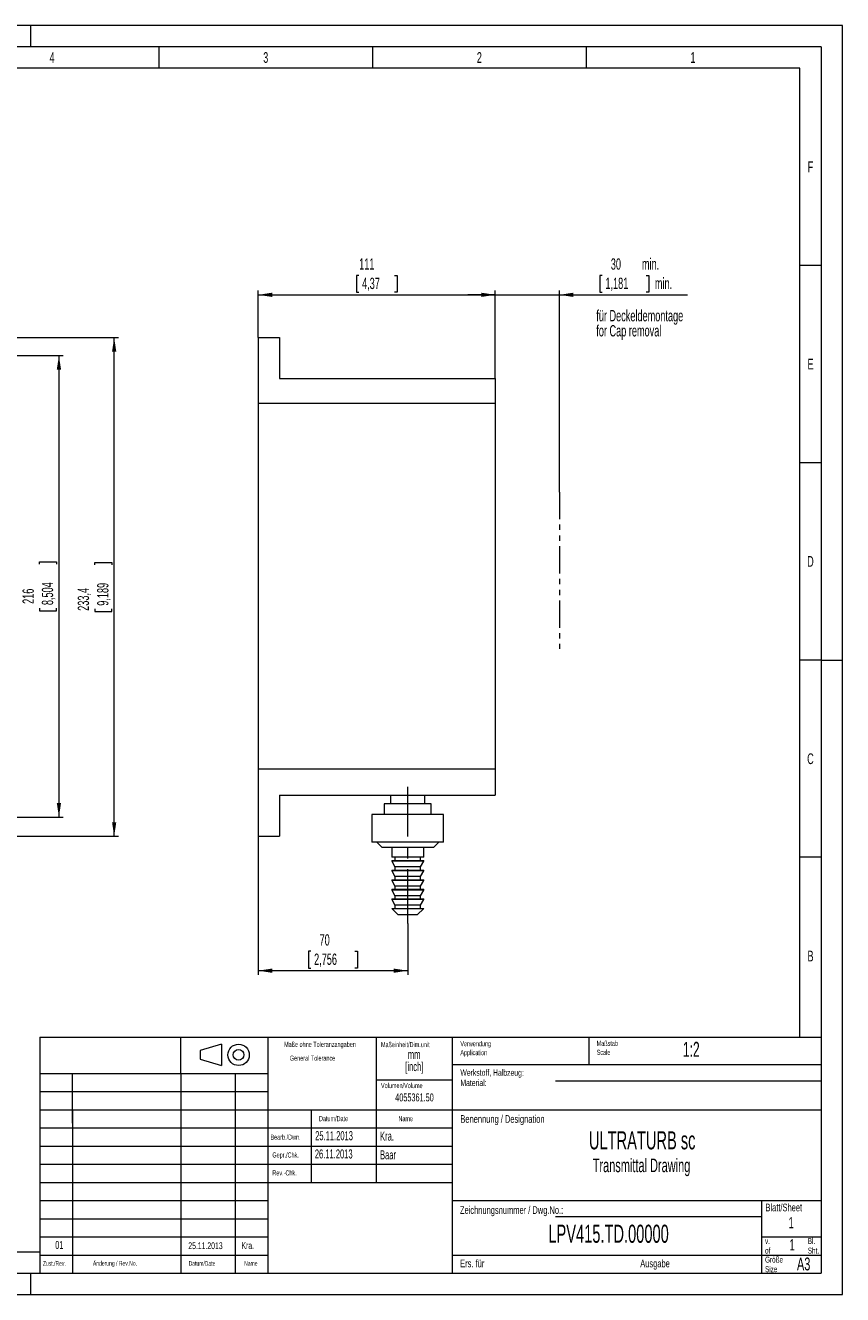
# Model space of a CAD drawing. Header units: millimetres. Extents: x 0 to 420, y 0 to 297.
# Tile 2 of 2: x 229 to 420, y 0 to 297. Entities that reach past the tile are written whole.
import ezdxf

# ---------------------------------------------------------------- set-up
doc = ezdxf.new("R2010")
doc.units = ezdxf.units.MM
doc.linetypes.add('CENTERX2', pattern=[20.32, 12.7, -2.54, 2.54, -2.54])
doc.linetypes.add('PHANTOM', pattern=[12.7, 6.35, -1.27, 1.27, -1.27, 1.27, -1.27])
doc.styles.add('SLDTEXTSTYLE0', font='TXT', dxfattribs={"width": 0.638186})
doc.styles.add('SLDTEXTSTYLE1', font='TXT', dxfattribs={"width": 0.605})
doc.dimstyles.new('SLDDIMSTYLE0', dxfattribs={"dimtxt": 2.568319, "dimasz": 3.3, "dimexe": 0, "dimexo": 0.0625, "dimgap": 0.64208, "dimtad": 1, "dimdec": 1, "dimlfac": 2, "dimrnd": 1e-09, "dimzin": 12, "dimdsep": 46, "dimtxsty": 'SLDTEXTSTYLE1', "dimsah": 1, "dimcen": 0.09, "dimadec": 0, "dimazin": 3, "dimtfac": 1, "dimtdec": 1, "dimtmove": 0, "dimatfit": 0, "dimfxl": 1, "dimfrac": 2, "dimtolj": 1, "dimtzin": 12, "dimarcsym": 0})
doc.dimstyles.new('SLDDIMSTYLE1', dxfattribs={"dimtxt": 2.568319, "dimasz": 3.3, "dimexe": 0, "dimexo": 0.0625, "dimgap": 0.64208, "dimtad": 1, "dimdec": 1, "dimlfac": 2, "dimrnd": 1e-09, "dimzin": 12, "dimdsep": 46, "dimtxsty": 'SLDTEXTSTYLE1', "dimsah": 1, "dimcen": 0.09, "dimadec": 0, "dimazin": 3, "dimtfac": 1, "dimtdec": 1, "dimtofl": 0, "dimtmove": 0, "dimatfit": 3, "dimfxl": 1, "dimfrac": 2, "dimtolj": 1, "dimtzin": 12, "dimarcsym": 0})

# ---------------------------------------------------------------- blocks, each defined once
blk = doc.blocks.new('SW_NOTE_0')
at = {"color": 0, "linetype": 'Continuous', "lineweight": 0, "char_height": 1.2, "attachment_point": 1, "style": 'SLDTEXTSTYLE0'}
for s, insert in [('Maßstab', (0, 1.55)), ('Scale', (0, -0.55))]:
    blk.add_mtext(s, dxfattribs=dict(at, insert=insert))
blk = doc.blocks.new('SW_NOTE_1')
at = {"color": 0, "linetype": 'Continuous', "lineweight": 0, "char_height": 1.4, "attachment_point": 1, "style": 'SLDTEXTSTYLE0'}
for s, insert in [('Größe', (0, 1.8)), ('Size', (0, -0.44))]:
    blk.add_mtext(s, dxfattribs=dict(at, insert=insert))
blk = doc.blocks.new('SW_NOTE_2')
at = {"color": 0, "linetype": 'Continuous', "lineweight": 0, "char_height": 1.5, "attachment_point": 1, "style": 'SLDTEXTSTYLE0'}
for s, insert in [('Werkstoff, Halbzeug:', (0, 1.93)), ('Material:', (0, -0.47))]:
    blk.add_mtext(s, dxfattribs=dict(at, insert=insert))
blk = doc.blocks.new('SW_NOTE_3')
at = {"color": 0, "linetype": 'Continuous', "lineweight": 0, "char_height": 1.2, "attachment_point": 1, "style": 'SLDTEXTSTYLE0'}
for s, insert in [('Verwendung', (0, 1.55)), ('Application', (0, -0.55))]:
    blk.add_mtext(s, dxfattribs=dict(at, insert=insert))
blk = doc.blocks.new('SW_NOTE_4')
at = {"color": 0, "linetype": 'Continuous', "lineweight": 0, "char_height": 1.4, "attachment_point": 1, "style": 'SLDTEXTSTYLE0'}
for s, insert in [('Bl.', (0, 1.8)), ('Sht.', (0, -0.44))]:
    blk.add_mtext(s, dxfattribs=dict(at, insert=insert))
blk = doc.blocks.new('SW_NOTE_5')
at = {"color": 0, "linetype": 'Continuous', "lineweight": 0, "char_height": 1.4, "attachment_point": 1, "style": 'SLDTEXTSTYLE0'}
for s, insert in [('v.', (0, 1.8)), ('of', (0, -0.44))]:
    blk.add_mtext(s, dxfattribs=dict(at, insert=insert))
blk = doc.blocks.new('SW_NOTE_6')
at = {"color": 0, "linetype": 'Continuous', "lineweight": 0, "char_height": 2.117, "attachment_point": 2, "style": 'SLDTEXTSTYLE1'}
for s, insert in [('[inch]', (2.42, -0.09)), ('mm', (2.38, 2.73))]:
    blk.add_mtext(s, dxfattribs=dict(at, insert=insert))
blk = doc.blocks.new('_D')
at = {"color": 7, "linetype": 'Continuous', "lineweight": 0}
for p, q in [((363.75, 238.48), (363.16, 238.48)), ((363.16, 238.48), (363.16, 234.54)), ((374.03, 238.48), (374.62, 238.48)), ((374.62, 238.48), (374.62, 234.54)), ((338.71, 214.35), (338.71, 234.95)), ((353.71, 187.81), (353.71, 234.95)), ((338.71, 233.95), (332.31, 233.95)), ((338.71, 233.95), (353.71, 233.95)), ((353.71, 233.95), (383.69, 233.95)), ((363.16, 234.54), (363.75, 234.54)), ((374.62, 234.54), (374.03, 234.54))]:
    blk.add_line(p, q, dxfattribs=at)
for points in [[(338.71, 233.95), (335.41, 234.45), (335.41, 233.45)], [(353.71, 233.95), (357.01, 233.45), (357.01, 234.45)]]:
    blk.add_solid(points, dxfattribs=at)
at = {"color": 7, "linetype": 'Continuous', "lineweight": 0, "char_height": 2.646, "attachment_point": 1, "style": 'SLDTEXTSTYLE1'}
for s, insert in [('30', (365.75, 242.48, 0.05)), ('min.', (373.02, 242.48, 0.05)), ('1,181', (364.48, 237.95, 0.05)), ('min.', (376.06, 237.95, 0.05))]:
    blk.add_mtext(s, dxfattribs=dict(at, insert=insert))
blk = doc.blocks.new('_D_1')
at = {"color": 7, "linetype": 'Continuous', "lineweight": 0}
for p, q in [((306.8, 238.48), (306.21, 238.48)), ((306.21, 238.48), (306.21, 234.54)), ((315.13, 238.48), (315.71, 238.48)), ((315.71, 238.48), (315.71, 234.54)), ((283.21, 223.95), (283.21, 234.95)), ((338.71, 214.35), (338.71, 234.95)), ((283.21, 233.95), (338.71, 233.95)), ((306.21, 234.54), (306.8, 234.54)), ((315.71, 234.54), (315.13, 234.54))]:
    blk.add_line(p, q, dxfattribs=at)
for points in [[(283.21, 233.95), (286.51, 233.45), (286.51, 234.45)], [(338.71, 233.95), (335.41, 234.45), (335.41, 233.45)]]:
    blk.add_solid(points, dxfattribs=at)
at = {"color": 7, "linetype": 'Continuous', "lineweight": 0, "char_height": 2.646, "attachment_point": 1, "style": 'SLDTEXTSTYLE1'}
for s, insert in [('111', (306.85, 242.48, 5.55)), ('4,37', (307.53, 237.95, 5.55))]:
    blk.add_mtext(s, dxfattribs=dict(at, insert=insert))
blk = doc.blocks.new('_D_2')
at = {"color": 7, "linetype": 'Continuous', "lineweight": 0}
for p, q in [((283.21, 107.25), (283.21, 74.8)), ((318.21, 86.85), (318.21, 74.8)), ((295.57, 80.33), (294.98, 80.33)), ((294.98, 80.33), (294.98, 76.39)), ((305.86, 80.33), (306.44, 80.33)), ((306.44, 80.33), (306.44, 76.39)), ((318.21, 75.8), (283.21, 75.8)), ((294.98, 76.39), (295.57, 76.39)), ((306.44, 76.39), (305.86, 76.39))]:
    blk.add_line(p, q, dxfattribs=at)
for points in [[(283.21, 75.8), (286.51, 75.3), (286.51, 76.3)], [(318.21, 75.8), (314.91, 76.3), (314.91, 75.3)]]:
    blk.add_solid(points, dxfattribs=at)
at = {"color": 7, "linetype": 'Continuous', "lineweight": 0, "char_height": 2.646, "attachment_point": 1, "style": 'SLDTEXTSTYLE1'}
for s, insert in [('70', (297.58, 84.33, 5.55)), ('2,756', (296.3, 79.8, 5.55))]:
    blk.add_mtext(s, dxfattribs=dict(at, insert=insert))
blk = doc.blocks.new('SW_NOTE_9')
at = {"color": 0, "linetype": 'Continuous', "lineweight": 0, "char_height": 2.6458, "attachment_point": 1, "style": 'SLDTEXTSTYLE1'}
for s, insert in [('für Deckeldemontage', (0, 3.41)), ('for Cap removal', (0, -0.12))]:
    blk.add_mtext(s, dxfattribs=dict(at, insert=insert))
blk = doc.blocks.new('_D_4')
at = {"color": 7, "linetype": 'Continuous', "lineweight": 0}
for p, q in [((173.66, 223.95), (250.51, 223.95)), ((249.51, 107.25), (249.51, 223.95)), ((244.98, 170.74), (244.98, 171.33)), ((244.98, 171.33), (248.93, 171.33)), ((248.93, 171.33), (248.93, 170.74)), ((244.98, 160.45), (244.98, 159.86)), ((248.93, 159.86), (248.93, 160.45)), ((244.98, 159.86), (248.93, 159.86)), ((173.66, 107.25), (250.51, 107.25))]:
    blk.add_line(p, q, dxfattribs=at)
for points in [[(249.51, 223.95), (249.01, 220.65), (250.01, 220.65)], [(249.51, 107.25), (250.01, 110.55), (249.01, 110.55)]]:
    blk.add_solid(points, dxfattribs=at)
at = {"color": 7, "linetype": 'Continuous', "lineweight": 0, "char_height": 2.646, "attachment_point": 1, "rotation": 90, "style": 'SLDTEXTSTYLE1'}
for s, insert in [('9,189', (245.52, 161.19, -27.45)), ('233,4', (240.98, 160.01, -27.45))]:
    blk.add_mtext(s, dxfattribs=dict(at, insert=insert))
blk = doc.blocks.new('_D_8')
at = {"color": 7, "linetype": 'Continuous', "lineweight": 0}
for p, q in [((170.93, 219.75), (237.58, 219.75)), ((236.58, 219.75), (236.58, 111.75)), ((232.05, 170.89), (232.05, 171.48)), ((232.05, 171.48), (235.99, 171.48)), ((235.99, 171.48), (235.99, 170.89)), ((232.05, 160.6), (232.05, 160.01)), ((235.99, 160.01), (235.99, 160.6)), ((232.05, 160.01), (235.99, 160.01)), ((170.93, 111.75), (237.58, 111.75))]:
    blk.add_line(p, q, dxfattribs=at)
for points in [[(236.58, 219.75), (236.08, 216.45), (237.08, 216.45)], [(236.58, 111.75), (237.08, 115.05), (236.08, 115.05)]]:
    blk.add_solid(points, dxfattribs=at)
at = {"color": 7, "linetype": 'Continuous', "lineweight": 0, "char_height": 2.646, "attachment_point": 1, "rotation": 90, "style": 'SLDTEXTSTYLE1'}
for s, insert in [('8,504', (232.58, 161.34, -27.45)), ('216', (228.05, 161.63, -27.45))]:
    blk.add_mtext(s, dxfattribs=dict(at, insert=insert))

msp = doc.modelspace()

# ---------------------------------------------------------------- linework, layer by layer
at = {"color": 133, "linetype": 'Continuous', "lineweight": 0, "true_color": 0x71e1e1}
for p, q in [((420, 297), (0, 297)), ((230, 292), (230, 297)), ((420, 0), (420, 297)), ((415, 292), (5, 292)), ((260, 292), (260, 287)), ((310, 292), (310, 287)), ((360, 292), (360, 287)), ((415, 292), (415, 5)), ((260, 287), (210, 287)), ((310, 287), (260, 287)), ((360, 287), (310, 287)), ((410, 287), (360, 287)), ((410, 60.25), (410, 287)), ((415, 240.83333), (410, 240.83333)), ((415, 194.66667), (410, 194.66667)), ((415, 148.5), (410, 148.5)), ((415, 148.5), (420, 148.5)), ((415, 102.33333), (410, 102.33333)), ((232.12, 60.25), (232.12, 5)), ((232.12, 60.25), (415, 60.25)), ((265.14, 51.73767), (265.14, 60.25)), ((285.46, 60.25), (285.46, 5)), ((310.86, 60.25), (310.86, 26.25)), ((310.86, 60.25), (310.86, 26.25)), ((328.64, 60.25), (328.64, 5)), ((360.6, 60.25), (360.6, 53.875)), ((274.62639, 58.60468), (269.62639, 57.10468)), ((269.62639, 57.10468), (269.62639, 55.10468)), ((274.62639, 58.60468), (274.62639, 53.60468)), ((269.62639, 55.10468), (274.62639, 53.60468)), ((328.64, 53.875), (415, 53.875)), ((232.12, 51.75), (285.46, 51.75)), ((239.74393, 40.13927), (239.74393, 51.75)), ((265.14, 51.73767), (265.14, 5)), ((277.84873, 51.78353), (277.84, 5)), ((310.86, 50.25), (328.64, 50.25)), ((352.82, 50.0434), (415, 50.0434)), ((232.12, 47.5), (285.46, 47.5)), ((232.28233, 43.25), (285.9654, 43.25)), ((239.74, 43.25), (239.74, 5)), ((285.46, 43.25), (415, 43.25)), ((295.62, 43.25), (295.62, 26.25)), ((232.12, 39), (285.46, 39)), ((285.46, 39), (328.64, 39)), ((232.12, 34.75), (285.46, 34.75)), ((285.46, 34.75), (328.64, 34.75)), ((232.12, 30.5), (285.46, 30.5)), ((285.46, 30.5), (328.64, 30.5)), ((232.12, 26.25), (285.46, 26.25)), ((285.46, 26.25), (328.64, 26.25)), ((232.12, 22), (285.46, 22)), ((328.64, 22), (415, 22)), ((401, 22), (401, 5)), ((352.82, 18.29467), (401, 18.29467)), ((232.12, 17.75), (285.46, 17.75)), ((232.12, 13.5), (285.46, 13.5)), ((401, 13.5), (415, 13.5)), ((10, 10), (232.12, 10)), ((232.12, 9.25), (285.46, 9.25)), ((328.64, 9.25), (415, 9.25)), ((5, 5), (415, 5)), ((230, 0), (230, 5)), ((0, 0), (420, 0))]:
    msp.add_line(p, q, dxfattribs=at)
at = {"color": 7, "linetype": 'Continuous', "lineweight": 15}
for p, q in [((283.21159, 223.94733), (288.21159, 223.94733)), ((283.21159, 223.94733), (283.21159, 208.49733)), ((288.21159, 223.94733), (288.21159, 214.34733)), ((288.21159, 214.34733), (338.71159, 214.34733)), ((338.71159, 214.34733), (338.71159, 208.49733)), ((283.21159, 208.49733), (283.21159, 122.99733)), ((338.71159, 208.49733), (283.21159, 208.49733)), ((338.71159, 208.49733), (338.71159, 122.99733)), ((283.21159, 122.99733), (338.71159, 122.99733)), ((283.21159, 122.99733), (283.21159, 107.24733)), ((338.71159, 122.99733), (338.71159, 116.84733)), ((288.21159, 116.84733), (338.71159, 116.84733)), ((288.21159, 116.84733), (288.21159, 107.24733)), ((314.21159, 116.84733), (314.21159, 114.84733)), ((322.21159, 114.84733), (322.21159, 116.84733)), ((312.71159, 114.84733), (312.71159, 112.34733)), ((318.21159, 114.84733), (312.71159, 114.84733)), ((323.71159, 114.84733), (318.21159, 114.84733)), ((323.71159, 112.34733), (323.71159, 114.84733)), ((309.81159, 112.34733), (309.81159, 105.84733)), ((318.21159, 112.34733), (309.81159, 112.34733)), ((326.61159, 112.34733), (318.21159, 112.34733)), ((326.61159, 105.84733), (326.61159, 112.34733)), ((283.21159, 107.24733), (288.21159, 107.24733)), ((318.21159, 105.84733), (309.81159, 105.84733)), ((310.96159, 105.84733), (312.21159, 104.59733)), ((318.21159, 104.59733), (312.21159, 104.59733)), ((314.46159, 104.59733), (314.46159, 102.34733)), ((326.61159, 105.84733), (318.21159, 105.84733)), ((324.21159, 104.59733), (318.21159, 104.59733)), ((321.96159, 102.34733), (321.96159, 104.59733)), ((324.21159, 104.59733), (325.46159, 105.84733)), ((321.96159, 102.34733), (314.46159, 102.34733)), ((314.46159, 101.59733), (314.46159, 101.42086)), ((314.46159, 101.59733), (318.21159, 101.59733)), ((314.46159, 101.42086), (315.21159, 100.09733)), ((321.96159, 101.42086), (314.46159, 101.42086)), ((315.21159, 102.34733), (315.21159, 101.59733)), ((318.21159, 101.59733), (321.96159, 101.59733)), ((321.21159, 101.59733), (321.21159, 102.34733)), ((321.21159, 100.09733), (321.96159, 101.42086)), ((321.96159, 101.42086), (321.96159, 101.59733)), ((314.46159, 99.34733), (314.46159, 99.17086)), ((314.46159, 99.34733), (318.21159, 99.34733)), ((314.46159, 99.17086), (315.21159, 97.84733)), ((321.96159, 99.17086), (314.46159, 99.17086)), ((315.21159, 100.09733), (315.21159, 99.34733)), ((318.21159, 100.09733), (315.21159, 100.09733)), ((321.21159, 100.09733), (318.21159, 100.09733)), ((318.21159, 99.34733), (321.96159, 99.34733)), ((321.21159, 99.34733), (321.21159, 100.09733)), ((321.21159, 97.84733), (321.96159, 99.17086)), ((321.96159, 99.17086), (321.96159, 99.34733)), ((314.46159, 97.09733), (314.46159, 96.92086)), ((314.46159, 97.09733), (318.21159, 97.09733)), ((314.46159, 96.92086), (315.21159, 95.59733)), ((321.96159, 96.92086), (314.46159, 96.92086)), ((315.21159, 97.84733), (315.21159, 97.09733)), ((318.21159, 97.84733), (315.21159, 97.84733)), ((315.21159, 95.59733), (315.21159, 94.84733)), ((318.21159, 95.59733), (315.21159, 95.59733)), ((321.21159, 97.84733), (318.21159, 97.84733)), ((318.21159, 97.09733), (321.96159, 97.09733)), ((321.21159, 95.59733), (318.21159, 95.59733)), ((321.21159, 97.09733), (321.21159, 97.84733)), ((321.21159, 95.59733), (321.96159, 96.92086)), ((321.21159, 94.84733), (321.21159, 95.59733)), ((321.96159, 96.92086), (321.96159, 97.09733)), ((314.46159, 94.84733), (314.46159, 94.67086)), ((314.46159, 94.84733), (318.21159, 94.84733)), ((314.46159, 94.67086), (315.21159, 93.34733)), ((321.96159, 94.67086), (314.46159, 94.67086)), ((314.46159, 92.59733), (314.46159, 92.42086)), ((314.46159, 92.59733), (318.21159, 92.59733)), ((314.46159, 92.42086), (315.21159, 91.09733)), ((321.96159, 92.42086), (314.46159, 92.42086)), ((315.21159, 93.34733), (315.21159, 92.59733)), ((318.21159, 93.34733), (315.21159, 93.34733)), ((318.21159, 94.84733), (321.96159, 94.84733)), ((321.21159, 93.34733), (318.21159, 93.34733)), ((318.21159, 92.59733), (321.96159, 92.59733)), ((321.21159, 93.34733), (321.96159, 94.67086)), ((321.21159, 92.59733), (321.21159, 93.34733)), ((321.21159, 91.09733), (321.96159, 92.42086)), ((321.96159, 94.67086), (321.96159, 94.84733)), ((321.96159, 92.42086), (321.96159, 92.59733)), ((314.46159, 90.34733), (315.96159, 88.84733)), ((314.46159, 90.34733), (318.21159, 90.34733)), ((315.21159, 91.09733), (315.21159, 90.34733)), ((318.21159, 91.09733), (315.21159, 91.09733)), ((321.21159, 91.09733), (318.21159, 91.09733)), ((318.21159, 90.34733), (321.96159, 90.34733)), ((320.46159, 88.84733), (321.96159, 90.34733)), ((321.21159, 90.34733), (321.21159, 91.09733)), ((318.21159, 88.84733), (315.96159, 88.84733)), ((320.46159, 88.84733), (318.21159, 88.84733))]:
    msp.add_line(p, q, dxfattribs=at)
at = {"color": 7, "linetype": 'PHANTOM', "lineweight": 15}
msp.add_line((353.71159, 187.81122), (353.71159, 151.13273), dxfattribs=at)
at = {"color": 7, "linetype": 'CENTERX2', "lineweight": 0}
msp.add_line((318.21159, 86.84733), (318.21159, 118.84733), dxfattribs=at)
at = {"color": 133, "linetype": 'Continuous', "lineweight": 0, "true_color": 0x71e1e1}
for radius in [2.5, 1.25]:
    msp.add_circle((278.62639, 56.10468), radius, dxfattribs=at)

# ---------------------------------------------------------------- block references
at = {"color": 7, "linetype": 'Continuous', "lineweight": 0}
for name, p in [('SW_NOTE_9', (362.34722, 226.98227)), ('SW_NOTE_6', (317.33071, 54.51198))]:
    msp.add_blockref(name, p, dxfattribs=at)
at = {"color": 254, "linetype": 'Continuous', "lineweight": 0, "true_color": 0xe8e8e8}
for name, p in [('SW_NOTE_3', (330.5375, 57.77077)), ('SW_NOTE_0', (362.4375, 57.85077)), ('SW_NOTE_2', (330.5375, 50.77077)), ('SW_NOTE_5', (401.8375, 11.43939)), ('SW_NOTE_4', (411.8375, 11.43939)), ('SW_NOTE_1', (401.8375, 7.08939))]:
    msp.add_blockref(name, p, dxfattribs=at)

# ---------------------------------------------------------------- texts
at = {"color": 254, "linetype": 'Continuous', "lineweight": 0, "true_color": 0xe8e8e8, "style": 'SLDTEXTSTYLE0'}
for s, insert, char_height, attachment_point in [('4', (234.98201, 290.73474), 2.50001, 2), ('3', (284.98195, 290.73474), 2.50001, 2), ('2', (334.98201, 290.73474), 2.50001, 2), ('1', (384.98198, 290.73474), 2.50001, 2), ('F', (412.4654, 265.1514), 2.50001, 2), ('E', (412.48832, 218.98474), 2.50001, 2), ('D', (412.4701, 172.81807), 2.50001, 2), ('C', (412.47004, 126.6514), 2.50001, 2), ('B', (412.48832, 80.48474), 2.50001, 2), ('Maße ohne Toleranzangaben', (297.66962, 59.16058), 1.2, 2), ('Maßeinheit/Dim.unit', (311.95423, 59.1081), 1.2, 1), ('General Tolerance', (290.6375, 55.93056), 1.2, 1), ('Volumen/Volume', (311.95423, 49.51915), 1.2, 1), ('Datum/Date', (297.4375, 41.78058), 1.2, 1), ('Name', (316.0375, 41.78058), 1.2, 1), ('Benennung / Designation', (330.5375, 41.99903), 1.8, 1), ('Bearb./Dwn.', (286.09575, 37.45113), 1.2, 1), ('Gepr./Chk.', (286.5375, 33.28058), 1.2, 1), ('Rev.-Chk.', (286.5375, 29.08058), 1.2, 1), ('Zeichnungsnummer / Dwg.No.:', (330.4375, 20.68903), 1.800021, 1), ('Blatt/Sheet', (401.9375, 21.28903), 1.800021, 1), ('Zust./Rev.', (232.8375, 7.85168), 1.1, 1), ('Änderung / Rev.No.', (244.5375, 7.87414), 1.1, 1), ('Datum/Date', (266.9375, 7.85168), 1.1, 1), ('Name', (279.9375, 7.85168), 1.1, 1), ('Ers. für', (330.4875, 8.18903), 1.800021, 1), ('Ausgabe', (372.6375, 8.18903), 1.800021, 1), ('A3', (409.31555, 8.67168), 3, 1)]:
    msp.add_mtext(s, dxfattribs=dict(at, insert=insert, char_height=char_height, attachment_point=attachment_point))
at = {"color": 7, "linetype": 'Continuous', "lineweight": 0, "style": 'SLDTEXTSTYLE1'}
for s, insert, char_height, attachment_point in [('1:2', (382.60986, 59.14971), 3.5, 1), ('4055361.50', (319.79926, 47.06783), 1.852083, 2), ('25.11.2013', (296.5442, 38.24641), 2.116667, 1), ('Kra.', (311.73771, 38.15072), 2.116667, 1), ('ULTRATURB sc', (373.09453, 38.21918), 4.2333333, 2), ('26.11.2013', (296.47089, 33.97786), 2.116667, 1), ('Baar', (311.73771, 33.77077), 2.116667, 1), ('Transmittal Drawing', (372.93049, 31.83417), 3.175, 2), ('1', (407.34927, 18.14497), 2.64583, 1), ('LPV415.TD.00000', (365.2231, 16.36028), 4.2333333, 2), ('01', (236.6627, 12.54847), 1.852083, 2), ('25.11.2013', (270.87642, 12.23701), 1.5875, 2), ('Kra.', (280.77329, 12.29176), 1.5875, 2), ('1', (407.57456, 12.98804), 2.64583, 1)]:
    msp.add_mtext(s, dxfattribs=dict(at, insert=insert, char_height=char_height, attachment_point=attachment_point))

# ---------------------------------------------------------------- dimensions: what is measured, and where the dimension line sits
at = {"color": 7, "linetype": 'Continuous', "lineweight": 0}
for base, p1, p2, picture, middle in [((338.71159, 233.94733), (283.21159, 223.94733), (338.71159, 214.34733), '_D_1', (310.96159, 233.94733)), ((283.21159, 75.80172), (318.21159, 86.84733), (283.21159, 107.24733), '_D_2', (300.71159, 75.80172))]:
    dim = msp.add_linear_dim(base=base, p1=p1, p2=p2, dimstyle='SLDDIMSTYLE1', dxfattribs=at)
    dim.commit()
    dim.dimension.update_dxf_attribs({"geometry": picture, "text_midpoint": middle, "dimtype": 160})
dim = msp.add_linear_dim(base=(353.71159, 233.94733), p1=(338.71159, 214.34733), p2=(353.71159, 187.81122), text='<> min. ', dimstyle='SLDDIMSTYLE0', dxfattribs=at)
dim.commit()
dim.dimension.update_dxf_attribs({"geometry": '_D', "text_midpoint": (372.71159, 233.94733), "dimtype": 160})
for base, p1, p2, picture, middle in [((249.515, 223.94733), (173.65668, 107.24733), (173.65668, 223.94733), '_D_4', (249.515, 165.59733)), ((236.58168, 111.74733), (170.93168, 219.74733), (170.93168, 111.74733), '_D_8', (236.58168, 165.74733))]:
    dim = msp.add_linear_dim(base=base, p1=p1, p2=p2, angle=90, dimstyle='SLDDIMSTYLE1', dxfattribs=at)
    dim.commit()
    dim.dimension.update_dxf_attribs({"geometry": picture, "text_midpoint": middle, "dimtype": 160})

doc.saveas('drawing.dxf')
